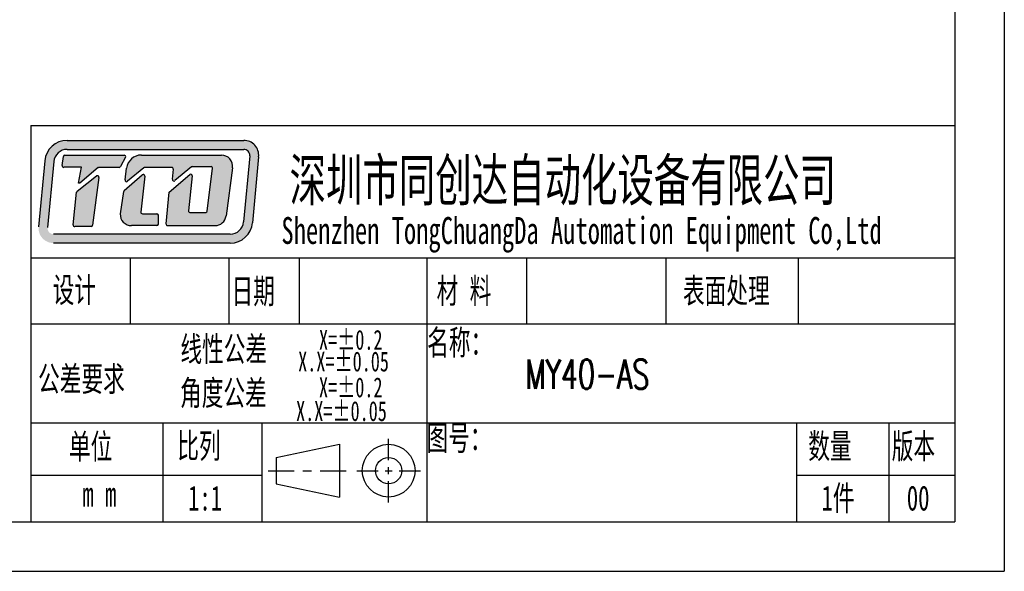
# Model space of a CAD drawing. Header units: millimetres. Extents: x 13381 to 13676, y 211 to 627.
# Tile 3 of 50: x 13571 to 13676, y 211 to 270. Entities that reach past the tile are written whole.
import ezdxf

# ---------------------------------------------------------------- set-up
doc = ezdxf.new("R2010")
doc.units = ezdxf.units.MM
doc.header["$LTSCALE"] = 0.3
doc.layers.add('外框', color=7, linetype='Continuous', lineweight=30)
doc.layers.add('文字', color=3, linetype='Continuous', lineweight=13)
doc.styles.add('SLDTEXTSTYLE2', font='txt')
doc.styles.get("Standard").update_dxf_attribs({"font": 'txt.shx', "width": 0.67, "oblique": 5, "bigfont": 'gbcbig.shx'})

# ---------------------------------------------------------------- blocks, each defined once
blk = doc.blocks.new('Y')
at = {"lineweight": 30}
for p, q in [((-4136.76, 2009.27), (-3862.74, 2009.27)), ((-4154.44, 2003.97), (-3857.44, 2003.97)), ((-4154.44, 2003.97), (-3857.44, 2003.97))]:
    blk.add_line(p, q, dxfattribs=at)
blk = doc.blocks.new('W')
at = {"lineweight": 30}
for p, q in [((-3857.44, 2213.99), (-3857.44, 2003.97)), ((-3857.44, 2213.99), (-3857.44, 2003.97)), ((-3862.74, 2208.69), (-3862.74, 2009.27))]:
    blk.add_line(p, q, dxfattribs=at)
blk.add_blockref('Y', (0, 0))

msp = doc.modelspace()

# ---------------------------------------------------------------- hatches: boundary and pattern name
at = {"layer": '外框'}
h = msp.add_hatch(color=256, dxfattribs=at)
h.dxf.hatch_style = 1
h.paths.add_polyline_path([(13594.97, 256.71), (13576.21, 256.71, 0.38719), (13573.84, 254.56), (13573.18, 247.54, 0.441763), (13574.76, 245.81), (13593.53, 245.81, 0.387627), (13595.9, 247.97), (13596.55, 254.98, 0.441309)])
h.paths.add_polyline_path([(13594.97, 255.76, -0.441309), (13595.6, 255.07), (13594.95, 248.06, -0.387627), (13593.53, 246.76), (13574.76, 246.76, -0.441763), (13574.13, 247.45), (13574.79, 254.47, -0.38719), (13576.21, 255.76)], flags=16)
h.paths.add_polyline_path([(13582.27, 255.15, -0.569256), (13582.41, 254.92), (13581.88, 253.94, -0.275159), (13581.74, 253.85), (13579.6, 253.85, 0.178549), (13579.5, 253.82), (13577.56, 252.16), (13577.42, 252.16), (13577.73, 253.86), (13575.85, 253.86, -0.45517), (13575.69, 254.04), (13575.83, 255, -0.3737), (13575.98, 255.14)], flags=0)
h.paths.add_polyline_path([(13579.34, 252.94, -0.672884), (13579.59, 252.79), (13578.9, 247.7, -0.375428), (13578.75, 247.57), (13577.01, 247.57, -0.44516), (13576.85, 247.74), (13577.22, 251.22, -0.203266), (13577.28, 251.33)], flags=0)
h.paths.add_polyline_path([(13584.1, 255.15), (13592.59, 255.15, -0.453547), (13593.77, 253.81), (13593.09, 248.69, -0.375944), (13591.91, 247.66), (13586.87, 247.66, -0.443757), (13586.72, 247.84), (13587.06, 251.23), (13589.23, 253.08, -0.678155), (13589.49, 252.94), (13589.09, 249.25, 0.446434), (13589.25, 249.07), (13590.93, 249.07, 0.378328), (13591.09, 249.21), (13591.66, 253.75, 0.451033), (13591.5, 253.92), (13589.52, 253.92, 0.173657), (13589.42, 253.89), (13587.66, 252.44, -0.663), (13587.4, 252.58), (13587.49, 253.67, 0.43882), (13587.33, 253.84), (13584.44, 253.84, 0.175395), (13584.34, 253.8), (13582.63, 252.37, -0.680756), (13582.37, 252.51), (13582.52, 253.76, -0.377926)], flags=0)
h.paths.add_polyline_path([(13582.28, 251.38), (13584.19, 253.07, -0.684184), (13584.46, 252.93), (13584.04, 249.1, 0.446288), (13584.2, 248.92), (13585.74, 248.92, -0.414214), (13585.89, 248.76), (13585.89, 247.82, -0.414214), (13585.74, 247.66), (13583.04, 247.66, -0.429482), (13581.86, 248.91), (13582.22, 251.29, -0.175829)], flags=0)
h.paths.add_polyline_path([(13582.41, 254.92, 0.569256), (13582.27, 255.15), (13575.98, 255.14, 0.3737), (13575.83, 255), (13575.69, 254.04, 0.45517), (13575.85, 253.86), (13577.73, 253.86), (13577.42, 252.16), (13577.56, 252.16), (13579.5, 253.82, -0.178549), (13579.6, 253.85), (13581.74, 253.85, 0.275159), (13581.88, 253.94)], flags=0)
h.paths.add_polyline_path([(13579.59, 252.79, 0.672884), (13579.34, 252.94), (13577.28, 251.33, 0.203266), (13577.22, 251.22), (13576.85, 247.74, 0.44516), (13577.01, 247.57), (13578.75, 247.57, 0.375428), (13578.9, 247.7)], flags=0)
h.paths.add_polyline_path([(13584.46, 252.93, 0.684184), (13584.19, 253.07), (13582.28, 251.38, 0.175829), (13582.22, 251.29), (13581.86, 248.91, 0.429482), (13583.04, 247.66), (13585.74, 247.66, 0.414214), (13585.89, 247.82), (13585.89, 248.76, 0.414214), (13585.74, 248.92), (13584.2, 248.92, -0.446288), (13584.04, 249.1)], flags=0)
h.paths.add_polyline_path([(13592.59, 255.15), (13584.1, 255.15, 0.377926), (13582.52, 253.76), (13582.37, 252.51, 0.680756), (13582.63, 252.37), (13584.34, 253.8, -0.175395), (13584.44, 253.84), (13587.33, 253.84, -0.43882), (13587.49, 253.67), (13587.4, 252.58, 0.663), (13587.66, 252.44), (13589.42, 253.89, -0.173657), (13589.52, 253.92), (13591.5, 253.92, -0.451033), (13591.66, 253.75), (13591.09, 249.21, -0.378328), (13590.93, 249.07), (13589.25, 249.07, -0.446434), (13589.09, 249.25), (13589.49, 252.94, 0.678155), (13589.23, 253.08), (13587.06, 251.23), (13586.72, 247.84, 0.443757), (13586.87, 247.66), (13591.91, 247.66, 0.375944), (13593.09, 248.69), (13593.77, 253.81, 0.453547)], flags=0)
h = msp.add_hatch(color=256, dxfattribs=at)
h.dxf.hatch_style = 1
h.paths.add_polyline_path([(13582.41, 254.92, 0.569256), (13582.27, 255.15), (13575.98, 255.14, 0.3737), (13575.83, 255), (13575.69, 254.04, 0.45517), (13575.85, 253.86), (13577.73, 253.86), (13577.42, 252.16), (13577.56, 252.16), (13579.5, 253.82, -0.178549), (13579.6, 253.85), (13581.74, 253.85, 0.275159), (13581.88, 253.94)])
h.paths.add_polyline_path([(13579.59, 252.79, 0.672884), (13579.34, 252.94), (13577.28, 251.33, 0.203266), (13577.22, 251.22), (13576.85, 247.74, 0.44516), (13577.01, 247.57), (13578.75, 247.57, 0.375428), (13578.9, 247.7)])
h.paths.add_polyline_path([(13584.46, 252.93, 0.684184), (13584.19, 253.07), (13582.28, 251.38, 0.175829), (13582.22, 251.29), (13581.86, 248.91, 0.429482), (13583.04, 247.66), (13585.74, 247.66, 0.414214), (13585.89, 247.82), (13585.89, 248.76, 0.414214), (13585.74, 248.92), (13584.2, 248.92, -0.446288), (13584.04, 249.1)])
h.paths.add_polyline_path([(13592.59, 255.15), (13584.1, 255.15, 0.377926), (13582.52, 253.76), (13582.37, 252.51, 0.680756), (13582.63, 252.37), (13584.34, 253.8, -0.175395), (13584.44, 253.84), (13587.33, 253.84, -0.43882), (13587.49, 253.67), (13587.4, 252.58, 0.663), (13587.66, 252.44), (13589.42, 253.89, -0.173657), (13589.52, 253.92), (13591.5, 253.92, -0.451033), (13591.66, 253.75), (13591.09, 249.21, -0.378328), (13590.93, 249.07), (13589.25, 249.07, -0.446434), (13589.09, 249.25), (13589.49, 252.94, 0.678155), (13589.23, 253.08), (13587.06, 251.23), (13586.72, 247.84, 0.443757), (13586.87, 247.66), (13591.91, 247.66, 0.375944), (13593.09, 248.69), (13593.77, 253.81, 0.453547)])

# ---------------------------------------------------------------- linework, layer by layer
at = {"layer": '外框', "lineweight": 30}
for p, q in [((13572.35, 258.28), (13670.5, 258.28)), ((13572.35, 258.28), (13572.35, 216.21)), ((13573.84, 254.56), (13573.18, 247.54)), ((13574.79, 254.47), (13574.13, 247.45)), ((13575.69, 254.04), (13575.83, 255)), ((13582.92, 244.26), (13582.92, 237.24)), ((13593.38, 244.26), (13593.38, 237.24)), ((13600.86, 244.26), (13600.86, 237.24)), ((13614.41, 244.26), (13614.41, 216.21)), ((13625.01, 244.26), (13625.01, 237.24)), ((13639.79, 244.26), (13639.79, 237.24)), ((13653.85, 244.26), (13653.85, 237.24)), ((13572.35, 237.24), (13670.5, 237.24)), ((13572.35, 226.73), (13670.5, 226.73)), ((13586.37, 226.73), (13586.37, 216.21)), ((13596.88, 226.73), (13596.88, 216.21)), ((13653.67, 226.73), (13653.67, 216.21)), ((13663.49, 226.73), (13663.49, 216.21)), ((13610.36, 222.76), (13610.36, 225.02)), ((13598.43, 223.04), (13605.15, 224.44)), ((13605.15, 224.44), (13605.15, 218.83)), ((13598.43, 223.04), (13598.43, 220.23)), ((13610.36, 221.26), (13610.36, 222.01)), ((13572.35, 221.17), (13596.88, 221.17)), ((13597.57, 221.64), (13600.33, 221.64)), ((13601.25, 221.64), (13602.17, 221.64)), ((13603.09, 221.64), (13605.86, 221.64)), ((13606.97, 221.64), (13609.23, 221.64)), ((13609.98, 221.64), (13610.73, 221.64)), ((13611.49, 221.64), (13613.74, 221.64)), ((13653.67, 221.17), (13670.5, 221.17)), ((13598.43, 220.23), (13605.15, 218.83)), ((13610.36, 218.25), (13610.36, 220.51))]:
    msp.add_line(p, q, dxfattribs=at)
at = {"layer": '外框'}
for p, q in [((13576.21, 256.71), (13594.97, 256.71)), ((13576.21, 255.76), (13594.97, 255.76)), ((13575.98, 255.14), (13582.27, 255.15)), ((13582.41, 254.92), (13581.88, 253.94)), ((13584.1, 255.15), (13592.59, 255.15)), ((13595.6, 255.07), (13594.95, 248.06)), ((13596.55, 254.98), (13595.9, 247.97)), ((13577.73, 253.86), (13575.85, 253.86)), ((13577.42, 252.16), (13577.73, 253.86)), ((13579.5, 253.82), (13577.56, 252.16)), ((13581.74, 253.85), (13579.6, 253.85)), ((13582.37, 252.51), (13582.52, 253.76)), ((13584.34, 253.8), (13582.63, 252.37)), ((13587.33, 253.84), (13584.44, 253.84)), ((13587.4, 252.58), (13587.49, 253.67)), ((13589.42, 253.89), (13587.66, 252.44)), ((13591.5, 253.92), (13589.52, 253.92)), ((13591.09, 249.21), (13591.66, 253.75)), ((13593.77, 253.81), (13593.09, 248.69)), ((13577.28, 251.33), (13579.34, 252.94)), ((13577.56, 252.16), (13577.42, 252.16)), ((13579.59, 252.79), (13578.9, 247.7)), ((13582.28, 251.38), (13584.19, 253.07)), ((13584.46, 252.93), (13584.04, 249.1)), ((13587.06, 251.23), (13589.23, 253.08)), ((13589.49, 252.94), (13589.09, 249.25)), ((13576.85, 247.74), (13577.22, 251.22)), ((13581.86, 248.91), (13582.22, 251.29)), ((13586.72, 247.84), (13587.06, 251.23)), ((13584.2, 248.92), (13585.74, 248.92)), ((13589.25, 249.07), (13590.93, 249.07)), ((13585.89, 248.76), (13585.89, 247.82)), ((13578.75, 247.57), (13577.01, 247.57)), ((13585.74, 247.66), (13583.04, 247.66)), ((13586.87, 247.66), (13591.91, 247.66)), ((13593.53, 246.76), (13574.76, 246.76)), ((13593.53, 245.81), (13574.76, 245.81)), ((13572.35, 244.26), (13670.5, 244.26))]:
    msp.add_line(p, q, dxfattribs=at)
at = {"layer": '外框', "lineweight": 30}
for radius in [2.8, 1.4]:
    msp.add_circle((13610.36, 221.64), radius, dxfattribs=at)
at = {"layer": '外框'}
for centre, radius, start, end in [((13576.21, 254.33), 2.38, 90, 174.6637), ((13594.97, 255.13), 1.59, 354.7507, 90), ((13576.21, 254.33), 1.43, 90, 174.6637), ((13594.97, 255.13), 0.635, 354.7507, 90), ((13582.27, 254.99), 0.159, 331.5389, 90.1428), ((13584.1, 253.57), 1.59, 90, 172.8115), ((13592.59, 253.96), 1.19, 352.4138, 90), ((13579.6, 253.69), 0.159, 90, 130.4936), ((13581.74, 254.01), 0.159, 270, 331.5389), ((13584.3, 252.95), 0.159, 353.7974, 131.3146), ((13584.44, 253.68), 0.159, 90, 129.7928), ((13587.33, 253.68), 0.159, 355.2286, 90), ((13589.34, 252.96), 0.159, 353.7695, 130.3428), ((13589.52, 253.77), 0.159, 90, 129.4062), ((13591.5, 253.77), 0.159, 352.8922, 90), ((13579.43, 252.81), 0.159, 352.3102, 128.0541), ((13582.52, 252.49), 0.159, 172.8115, 309.7928), ((13587.55, 252.56), 0.159, 175.2286, 309.4062), ((13577.38, 251.2), 0.159, 128.0541, 174.0132), ((13582.38, 251.26), 0.159, 131.3146, 171.2038), ((13584.2, 249.08), 0.159, 173.7974, 270), ((13585.74, 248.76), 0.159, 0, 90), ((13589.25, 249.23), 0.159, 173.7695, 270), ((13590.93, 249.23), 0.159, 270, 352.8922), ((13583.04, 248.85), 1.19, 177.0294, 270), ((13591.91, 248.85), 1.19, 270, 352.4138), ((13593.53, 248.19), 1.43, 270, 354.7507), ((13593.53, 248.19), 2.38, 270, 354.7507), ((13577.01, 247.73), 0.159, 174.0132, 270), ((13578.75, 247.73), 0.159, 270, 352.3102), ((13585.74, 247.82), 0.159, 270, 0), ((13586.87, 247.82), 0.159, 174.2816, 270)]:
    msp.add_arc(centre, radius, start, end, dxfattribs=at)
at = {"layer": '外框', "lineweight": 30}
for centre, start, end in [((13575.98, 254.98), 90.1428, 172.1056), ((13575.85, 254.01), 172.1056, 270)]:
    msp.add_arc(centre, 0.159, start, end, dxfattribs=at)

# ---------------------------------------------------------------- block references
at = {"layer": '外框', "lineweight": 25, "xscale": 0.991439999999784, "yscale": 0.9914400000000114, "zscale": 0.9914399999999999}
msp.add_blockref('W', (17500.17, -1775.86), dxfattribs=at)

# ---------------------------------------------------------------- texts
at = {"layer": '外框', "style": 'SLDTEXTSTYLE2', "width": 0.67}
for s, height, p in [('深圳市同创达自动化设备有限公司', 4.4417, (13599.84, 250.29)), ('Shenzhen TongChuangDa Automation Equipment Co,Ltd', 2.8553, (13598.97, 245.72)), ('设计', 2.644, (13574.67, 239.52)), ('日期', 2.644, (13593.67, 239.38)), ('材 料', 2.644, (13615.46, 239.43)), ('表面处理', 2.644, (13641.62, 239.43)), ('X=±0.2', 2.115, (13602.96, 234.48)), ('名称：', 2.644, (13614.45, 233.94)), ('线性公差', 2.644, (13588.24, 233.24)), ('X.X=±0.05', 2.115, (13600.75, 232.18)), ('公差要求', 2.644, (13573.12, 230.07)), ('角度公差', 2.644, (13588.2, 228.58)), ('X=±0.2', 2.115, (13602.96, 229.43)), ('X.X=±0.05', 2.115, (13600.53, 226.91)), ('单位', 2.644, (13576.4, 222.89)), ('比列', 2.644, (13587.91, 222.97)), ('图号：', 2.644, (13614.38, 223.8)), ('数量', 2.644, (13654.93, 222.93)), ('版本', 2.644, (13663.8, 222.93)), (' m m', 2.644, (13576.62, 217.83)), ('1:1', 2.644, (13589.05, 217.41)), ('1件', 2.644, (13656.34, 217.41)), ('00', 2.644, (13665.4, 217.41))]:
    msp.add_text(s, height=height, dxfattribs=at).set_placement(p)
at = {"layer": '文字', "ltscale": 0.3, "width": 0.67}
msp.add_text('MY40-AS', height=3.143, dxfattribs=at).set_placement((13624.88, 230.32))

doc.saveas('drawing.dxf')
